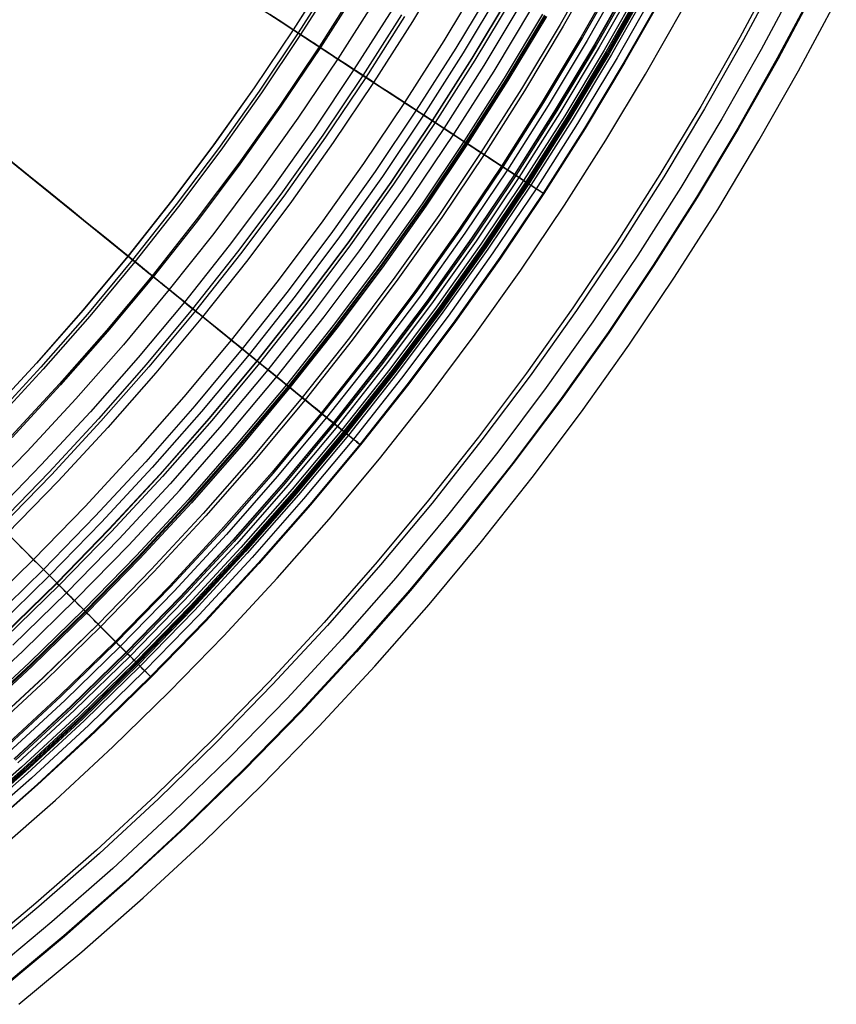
# Model space of a CAD drawing. Header units: millimetres. Extents: x -14 to 488, y -50 to 50.
# Tile 141 of 256: x 321 to 330, y -28 to -17. Entities that reach past the tile are written whole.
import ezdxf

# ---------------------------------------------------------------- set-up
doc = ezdxf.new("R2010")
doc.units = ezdxf.units.MM
doc.header["$MEASUREMENT"] = 0
doc.layers.add('Default', color=7, linetype='Continuous')

msp = doc.modelspace()

# ---------------------------------------------------------------- linework, layer by layer
at = {"layer": 'Default'}
for points in [[(327.275, -16.204), (326.853, -16.948), (326.412, -17.683), (325.95, -18.409), (325.469, -19.126), (324.968, -19.831), (324.448, -20.524), (323.91, -21.205), (323.353, -21.872), (322.779, -22.526), (322.188, -23.165), (321.58, -23.789), (320.956, -24.397), (320.317, -24.988)], [(327.275, -16.204), (326.853, -16.948), (326.412, -17.683), (325.95, -18.41), (325.469, -19.126), (324.968, -19.831), (324.448, -20.524), (323.91, -21.205), (323.354, -21.873), (322.779, -22.526), (322.188, -23.165), (321.58, -23.789), (320.957, -24.397), (320.318, -24.988)], [(327.311, -16.224), (326.889, -16.969), (326.447, -17.705), (325.985, -18.432), (325.503, -19.149), (325.001, -19.855), (324.481, -20.549), (323.942, -21.231), (323.385, -21.899), (322.81, -22.554), (322.218, -23.194), (321.61, -23.818), (320.985, -24.427), (320.345, -25.019)], [(325.589, -16.21), (325.167, -16.914), (324.725, -17.609), (324.265, -18.294), (323.786, -18.968), (323.289, -19.631), (322.774, -20.282), (322.241, -20.921), (321.692, -21.546), (321.127, -22.157), (320.545, -22.754)], [(329.325, -16.305), (328.902, -17.098), (328.458, -17.883), (327.992, -18.66), (327.505, -19.426), (326.997, -20.182), (326.468, -20.926), (325.92, -21.657), (325.352, -22.376), (324.765, -23.08), (324.159, -23.77), (323.535, -24.444), (322.894, -25.102), (322.236, -25.744), (321.561, -26.368), (320.871, -26.973), (320.167, -27.561)], [(329.371, -16.329), (328.947, -17.123), (328.502, -17.909), (328.036, -18.687), (327.548, -19.454), (327.039, -20.211), (326.51, -20.956), (325.961, -21.688), (325.392, -22.408), (324.804, -23.113), (324.197, -23.804), (323.572, -24.479), (322.93, -25.139), (322.271, -25.781), (321.596, -26.406), (320.905, -27.012), (320.199, -27.6)], [(324.233, -16.337), (323.806, -17.008), (323.361, -17.669), (322.899, -18.321), (322.419, -18.961), (321.921, -19.59), (321.407, -20.207), (320.877, -20.811), (320.331, -21.401)], [(324.234, -16.338), (323.808, -17.009), (323.363, -17.67), (322.9, -18.322), (322.42, -18.962), (321.923, -19.591), (321.409, -20.208), (320.878, -20.812), (320.332, -21.403)], [(324.291, -16.373), (323.863, -17.045), (323.418, -17.708), (322.954, -18.361), (322.473, -19.003), (321.975, -19.634), (321.459, -20.252), (320.928, -20.857), (320.38, -21.449)], [(324.32, -16.391), (323.892, -17.064), (323.446, -17.728), (322.982, -18.382), (322.5, -19.024), (322.001, -19.655), (321.486, -20.274), (320.953, -20.88), (320.405, -21.472)], [(327.52, -16.338), (327.095, -17.089), (326.65, -17.83), (326.184, -18.563), (325.699, -19.285), (325.194, -19.996), (324.67, -20.695), (324.127, -21.381), (323.566, -22.054), (322.987, -22.714), (322.391, -23.358), (321.778, -23.987), (321.149, -24.6), (320.505, -25.196)], [(327.534, -16.346), (327.109, -17.097), (326.663, -17.839), (326.198, -18.571), (325.712, -19.294), (325.207, -20.005), (324.683, -20.704), (324.139, -21.391), (323.578, -22.065), (322.999, -22.724), (322.402, -23.369), (321.789, -23.998), (321.16, -24.611), (320.516, -25.208)], [(327.589, -16.377), (327.163, -17.129), (326.717, -17.872), (326.251, -18.606), (325.764, -19.33), (325.258, -20.042), (324.733, -20.743), (324.189, -21.431), (323.626, -22.106), (323.046, -22.766), (322.448, -23.412), (321.834, -24.043), (321.204, -24.657), (320.558, -25.255)], [(327.784, -16.484), (327.355, -17.241), (326.906, -17.989), (326.437, -18.728), (325.947, -19.456), (325.438, -20.173), (324.909, -20.879), (324.361, -21.571), (323.795, -22.25), (323.211, -22.915), (322.61, -23.565), (321.991, -24.2), (321.357, -24.818), (320.707, -25.42), (320.042, -26.004)], [(327.809, -16.498), (327.38, -17.255), (326.931, -18.004), (326.461, -18.743), (325.971, -19.472), (325.461, -20.19), (324.932, -20.896), (324.384, -21.589), (323.817, -22.269), (323.232, -22.935), (322.631, -23.585), (322.012, -24.22), (321.377, -24.839), (320.726, -25.441), (320.061, -26.026)], [(327.821, -16.504), (327.392, -17.262), (326.942, -18.011), (326.472, -18.751), (325.982, -19.48), (325.472, -20.198), (324.943, -20.905), (324.394, -21.598), (323.827, -22.278), (323.243, -22.944), (322.64, -23.595), (322.021, -24.23), (321.386, -24.849), (320.735, -25.451), (320.069, -26.036)], [(327.833, -16.51), (327.404, -17.269), (326.954, -18.018), (326.483, -18.758), (325.993, -19.488), (325.483, -20.206), (324.953, -20.913), (324.404, -21.606), (323.837, -22.287), (323.252, -22.953), (322.65, -23.604), (322.031, -24.239), (321.395, -24.859), (320.744, -25.461), (320.078, -26.046)], [(325.953, -16.423), (325.525, -17.135), (325.078, -17.839), (324.611, -18.533), (324.126, -19.216), (323.622, -19.888), (323.101, -20.548), (322.561, -21.195), (322.005, -21.828), (321.432, -22.447), (320.843, -23.052), (320.239, -23.641)], [(329.573, -16.433), (329.147, -17.233), (328.699, -18.024), (328.229, -18.806), (327.738, -19.579), (327.226, -20.34), (326.694, -21.09), (326.141, -21.827), (325.569, -22.551), (324.977, -23.261), (324.366, -23.957), (323.737, -24.636), (323.091, -25.3), (322.428, -25.946), (321.748, -26.575), (321.053, -27.185), (320.343, -27.777)], [(326.092, -16.504), (325.662, -17.22), (325.212, -17.927), (324.743, -18.624), (324.256, -19.311), (323.75, -19.986), (323.225, -20.649), (322.684, -21.299), (322.124, -21.936), (321.549, -22.558), (320.957, -23.165), (320.35, -23.757)], [(327.673, -16.423), (327.246, -17.177), (326.798, -17.922), (326.331, -18.658), (325.843, -19.384), (325.335, -20.099), (324.808, -20.801), (324.263, -21.491), (323.699, -22.168), (323.117, -22.831), (322.518, -23.478), (321.902, -24.11), (321.27, -24.726), (320.622, -25.326)], [(327.676, -16.425), (327.249, -17.179), (326.802, -17.924), (326.334, -18.66), (325.846, -19.386), (325.338, -20.101), (324.812, -20.804), (324.266, -21.494), (323.702, -22.171), (323.12, -22.833), (322.521, -23.481), (321.904, -24.113), (321.272, -24.729), (320.625, -25.328)], [(327.692, -16.433), (327.265, -17.188), (326.817, -17.934), (326.349, -18.67), (325.861, -19.396), (325.353, -20.111), (324.826, -20.815), (324.28, -21.505), (323.715, -22.182), (323.133, -22.845), (322.534, -23.493), (321.917, -24.126), (321.285, -24.742), (320.637, -25.342)], [(327.728, -16.453), (327.3, -17.208), (326.851, -17.955), (326.383, -18.692), (325.894, -19.419), (325.385, -20.135), (324.858, -20.839), (324.311, -21.531), (323.746, -22.208), (323.163, -22.872), (322.563, -23.521), (321.946, -24.154), (321.312, -24.771), (320.664, -25.372)], [(327.845, -16.517), (327.416, -17.276), (326.965, -18.025), (326.495, -18.766), (326.004, -19.496), (325.494, -20.214), (324.964, -20.921), (324.415, -21.615), (323.848, -22.296), (323.263, -22.962), (322.66, -23.613), (322.041, -24.249), (321.405, -24.869), (320.753, -25.471), (320.087, -26.057)], [(327.869, -16.53), (327.439, -17.29), (326.989, -18.04), (326.518, -18.781), (326.027, -19.511), (325.516, -20.231), (324.986, -20.938), (324.437, -21.632), (323.869, -22.313), (323.283, -22.98), (322.68, -23.632), (322.06, -24.269), (321.424, -24.889), (320.772, -25.492), (320.105, -26.077)], [(327.934, -16.566), (327.503, -17.327), (327.051, -18.079), (326.58, -18.821), (326.087, -19.553), (325.575, -20.274), (325.044, -20.983), (324.494, -21.679), (323.925, -22.361), (323.338, -23.03), (322.733, -23.683), (322.112, -24.321), (321.474, -24.942), (320.821, -25.546), (320.153, -26.133)], [(328.017, -16.612), (327.585, -17.374), (327.132, -18.129), (326.659, -18.873), (326.166, -19.607), (325.652, -20.33), (325.119, -21.041), (324.567, -21.739), (323.997, -22.423), (323.408, -23.093), (322.802, -23.748), (322.179, -24.388), (321.54, -25.011), (320.885, -25.617), (320.215, -26.206)], [(328.025, -16.616), (327.593, -17.379), (327.14, -18.133), (326.667, -18.878), (326.173, -19.612), (325.66, -20.335), (325.127, -21.046), (324.575, -21.744), (324.004, -22.429), (323.415, -23.099), (322.809, -23.755), (322.186, -24.394), (321.546, -25.018), (320.891, -25.624), (320.221, -26.213)], [(326.178, -16.554), (325.746, -17.272), (325.295, -17.981), (324.825, -18.681), (324.336, -19.37), (323.828, -20.047), (323.303, -20.712), (322.759, -21.364), (322.198, -22.002), (321.621, -22.626), (321.027, -23.236), (320.418, -23.829)], [(329.76, -16.53), (329.331, -17.334), (328.881, -18.13), (328.408, -18.917), (327.914, -19.694), (327.4, -20.46), (326.864, -21.214), (326.308, -21.956), (325.732, -22.684), (325.137, -23.398), (324.523, -24.098), (323.89, -24.781), (323.24, -25.448), (322.573, -26.099), (321.889, -26.731), (321.19, -27.345), (320.476, -27.941)], [(329.769, -16.534), (329.34, -17.339), (328.889, -18.135), (328.416, -18.922), (327.922, -19.699), (327.407, -20.465), (326.871, -21.219), (326.315, -21.961), (325.739, -22.69), (325.144, -23.404), (324.529, -24.104), (323.897, -24.788), (323.246, -25.455), (322.579, -26.105), (321.895, -26.738), (321.196, -27.352), (320.481, -27.948)], [(326.277, -16.612), (325.844, -17.333), (325.392, -18.045), (324.92, -18.746), (324.429, -19.438), (323.92, -20.117), (323.392, -20.784), (322.847, -21.439), (322.284, -22.08), (321.704, -22.706), (321.109, -23.317), (320.497, -23.913)], [(320.501, -23.917), (321.113, -23.321), (321.709, -22.71), (322.288, -22.083), (322.851, -21.443), (323.397, -20.788), (323.924, -20.121), (324.434, -19.441), (324.925, -18.75), (325.397, -18.048), (325.849, -17.336), (326.282, -16.615)], [(324.534, -16.523), (324.103, -17.202), (323.653, -17.871), (323.185, -18.53), (322.7, -19.178), (322.197, -19.814), (321.677, -20.438), (321.14, -21.048), (320.588, -21.646)], [(324.549, -16.533), (324.118, -17.212), (323.668, -17.881), (323.2, -18.54), (322.714, -19.188), (322.21, -19.825), (321.69, -20.449), (321.153, -21.06), (320.6, -21.658)], [(324.75, -16.656), (324.315, -17.341), (323.862, -18.015), (323.39, -18.679), (322.9, -19.332), (322.393, -19.973), (321.869, -20.602), (321.328, -21.218), (320.771, -21.82), (320.199, -22.407)], [(326.312, -16.632), (325.879, -17.354), (325.426, -18.067), (324.953, -18.769), (324.462, -19.461), (323.952, -20.142), (323.423, -20.81), (322.877, -21.465), (322.314, -22.106), (321.734, -22.734), (321.137, -23.346), (320.525, -23.942)], [(326.416, -16.693), (325.981, -17.417), (325.526, -18.133), (325.052, -18.838), (324.559, -19.532), (324.047, -20.215), (323.517, -20.886), (322.969, -21.543), (322.403, -22.187), (321.821, -22.817), (321.222, -23.431), (320.608, -24.03)], [(320.677, -28.126), (321.395, -27.527), (322.097, -26.91), (322.783, -26.276), (323.453, -25.623), (324.105, -24.954), (324.74, -24.268), (325.357, -23.566), (325.955, -22.848), (326.535, -22.115), (327.096, -21.367), (327.638, -20.605), (328.159, -19.829), (328.651, -19.057), (329.122, -18.272), (329.573, -17.476), (330.005, -16.669)], [(320.088, -24.683), (320.717, -24.1), (321.331, -23.502), (321.93, -22.888), (322.512, -22.259), (323.078, -21.615), (323.627, -20.956), (324.159, -20.284), (324.673, -19.598), (325.17, -18.899), (325.648, -18.187), (326.099, -17.479), (326.531, -16.76)], [(320.088, -24.683), (320.717, -24.1), (321.331, -23.502), (321.93, -22.888), (322.512, -22.259), (323.078, -21.615), (323.627, -20.956), (324.159, -20.284), (324.673, -19.598), (325.17, -18.899), (325.648, -18.187), (326.099, -17.479), (326.531, -16.76)], [(326.653, -16.831), (326.214, -17.561), (325.756, -18.282), (325.278, -18.994), (324.78, -19.694), (324.264, -20.382), (323.73, -21.058), (323.177, -21.721), (322.607, -22.371), (322.02, -23.005), (321.416, -23.625), (320.797, -24.228), (320.162, -24.815)], [(326.673, -16.843), (326.234, -17.574), (325.775, -18.295), (325.297, -19.007), (324.799, -19.708), (324.283, -20.397), (323.748, -21.073), (323.195, -21.737), (322.624, -22.386), (322.037, -23.021), (321.433, -23.641), (320.813, -24.245), (320.178, -24.833)], [(326.682, -16.848), (326.243, -17.579), (325.784, -18.301), (325.306, -19.013), (324.808, -19.714), (324.291, -20.403), (323.756, -21.08), (323.203, -21.744), (322.632, -22.394), (322.045, -23.029), (321.44, -23.649), (320.82, -24.253), (320.185, -24.841)], [(324.939, -16.773), (324.501, -17.462), (324.045, -18.141), (323.57, -18.81), (323.077, -19.468), (322.566, -20.114), (322.038, -20.747), (321.494, -21.367), (320.933, -21.973), (320.356, -22.565)], [(320.419, -26.388), (321.093, -25.797), (321.75, -25.188), (322.392, -24.563), (323.017, -23.921), (323.626, -23.263), (324.217, -22.59), (324.791, -21.902), (325.347, -21.199), (325.885, -20.482), (326.404, -19.752), (326.904, -19.008), (327.375, -18.268), (327.827, -17.516), (328.259, -16.753)], [(320.419, -26.388), (321.093, -25.797), (321.75, -25.188), (322.392, -24.563), (323.017, -23.921), (323.626, -23.263), (324.217, -22.59), (324.791, -21.902), (325.347, -21.199), (325.885, -20.482), (326.404, -19.752), (326.904, -19.008), (327.375, -18.268), (327.827, -17.516), (328.259, -16.753)], [(325.042, -16.837), (324.603, -17.529), (324.145, -18.211), (323.668, -18.882), (323.173, -19.542), (322.66, -20.19), (322.13, -20.826), (321.584, -21.448), (321.021, -22.057), (320.442, -22.651)], [(326.697, -16.856), (326.257, -17.588), (325.798, -18.31), (325.319, -19.022), (324.821, -19.724), (324.304, -20.413), (323.769, -21.09), (323.216, -21.754), (322.645, -22.405), (322.056, -23.04), (321.452, -23.661), (320.832, -24.265), (320.196, -24.853)], [(325.076, -16.858), (324.636, -17.551), (324.177, -18.233), (323.7, -18.905), (323.204, -19.566), (322.691, -20.215), (322.161, -20.852), (321.613, -21.475), (321.05, -22.084), (320.47, -22.679)]]:
    msp.add_lwpolyline(points, dxfattribs=at)
at = {"layer": 'Default', "extrusion": (0.547211, 0.836995, 0)}
for points in [[(-282.518, 24.755), (-282.519, 24.722), (-282.52, 24.688), (-282.522, 24.655), (-282.525, 24.621), (-282.528, 24.586), (-282.532, 24.552), (-282.538, 24.517), (-282.544, 24.482), (-282.55, 24.448), (-282.558, 24.413), (-282.567, 24.378), (-282.576, 24.343), (-282.587, 24.308), (-282.598, 24.273), (-282.611, 24.238), (-282.624, 24.203), (-282.638, 24.169), (-282.653, 24.134), (-282.669, 24.1), (-282.686, 24.066), (-282.704, 24.033), (-282.723, 24), (-282.742, 23.967), (-282.763, 23.935), (-282.784, 23.903), (-282.807, 23.871), (-282.83, 23.84), (-282.854, 23.81), (-282.879, 23.78), (-282.904, 23.751), (-282.931, 23.722), (-282.958, 23.695), (-282.986, 23.668), (-283.014, 23.641), (-283.043, 23.616), (-283.073, 23.591), (-283.103, 23.567), (-283.134, 23.544), (-283.166, 23.521), (-283.198, 23.5), (-283.23, 23.479), (-283.263, 23.46), (-283.296, 23.441), (-283.33, 23.423), (-283.363, 23.406), (-283.397, 23.39), (-283.432, 23.375), (-283.466, 23.361), (-283.501, 23.347), (-283.536, 23.335), (-283.571, 23.324), (-283.606, 23.313), (-283.641, 23.304), (-283.676, 23.295), (-283.711, 23.287), (-283.746, 23.28), (-283.78, 23.274), (-283.815, 23.269), (-283.849, 23.265), (-283.884, 23.261), (-283.918, 23.259), (-283.952, 23.257), (-283.985, 23.256), (-284.018, 23.255), (-284.052, 23.256), (-284.085, 23.257), (-284.119, 23.259), (-284.153, 23.261), (-284.188, 23.265), (-284.222, 23.269), (-284.257, 23.274), (-284.291, 23.28), (-284.326, 23.287), (-284.361, 23.295), (-284.396, 23.304), (-284.431, 23.313), (-284.466, 23.324), (-284.501, 23.335), (-284.536, 23.347), (-284.571, 23.361), (-284.605, 23.375), (-284.639, 23.39), (-284.674, 23.406), (-284.707, 23.423), (-284.741, 23.441), (-284.774, 23.46), (-284.807, 23.479), (-284.839, 23.5), (-284.871, 23.521), (-284.903, 23.544), (-284.934, 23.567), (-284.964, 23.591), (-284.994, 23.616), (-285.023, 23.641), (-285.051, 23.668), (-285.079, 23.695), (-285.106, 23.722), (-285.133, 23.751), (-285.158, 23.78), (-285.183, 23.81), (-285.207, 23.84), (-285.23, 23.871), (-285.253, 23.903), (-285.274, 23.935), (-285.295, 23.967), (-285.314, 24), (-285.333, 24.033), (-285.351, 24.066), (-285.368, 24.1), (-285.384, 24.134), (-285.399, 24.169), (-285.413, 24.203), (-285.426, 24.238), (-285.439, 24.273), (-285.45, 24.308), (-285.461, 24.343), (-285.47, 24.378), (-285.479, 24.413), (-285.487, 24.448), (-285.493, 24.482), (-285.499, 24.517), (-285.505, 24.552), (-285.509, 24.586), (-285.512, 24.621), (-285.515, 24.655), (-285.517, 24.688), (-285.518, 24.722), (-285.518, 24.755)], [(-285.518, 24.755), (-285.518, 24.789), (-285.517, 24.822), (-285.515, 24.856), (-285.512, 24.89), (-285.509, 24.924), (-285.505, 24.959), (-285.499, 24.994), (-285.493, 25.028), (-285.487, 25.063), (-285.479, 25.098), (-285.47, 25.133), (-285.461, 25.168), (-285.45, 25.203), (-285.439, 25.238), (-285.426, 25.273), (-285.413, 25.307), (-285.399, 25.342), (-285.384, 25.376), (-285.368, 25.41), (-285.351, 25.444), (-285.333, 25.478), (-285.314, 25.511), (-285.295, 25.544), (-285.274, 25.576), (-285.253, 25.608), (-285.23, 25.64), (-285.207, 25.67), (-285.183, 25.701), (-285.158, 25.731), (-285.133, 25.76), (-285.106, 25.788), (-285.079, 25.816), (-285.051, 25.843), (-285.023, 25.869), (-284.994, 25.895), (-284.964, 25.92), (-284.934, 25.944), (-284.903, 25.967), (-284.871, 25.989), (-284.839, 26.011), (-284.807, 26.031), (-284.774, 26.051), (-284.741, 26.07), (-284.707, 26.088), (-284.674, 26.105), (-284.639, 26.121), (-284.605, 26.136), (-284.571, 26.15), (-284.536, 26.163), (-284.501, 26.176), (-284.466, 26.187), (-284.431, 26.197), (-284.396, 26.207), (-284.361, 26.216), (-284.326, 26.223), (-284.291, 26.23), (-284.257, 26.236), (-284.222, 26.241), (-284.188, 26.246), (-284.153, 26.249), (-284.119, 26.252), (-284.085, 26.254), (-284.052, 26.255), (-284.018, 26.255), (-283.985, 26.255), (-283.952, 26.254), (-283.918, 26.252), (-283.884, 26.249), (-283.849, 26.246), (-283.815, 26.241), (-283.78, 26.236), (-283.746, 26.23), (-283.711, 26.223), (-283.676, 26.216), (-283.641, 26.207), (-283.606, 26.197), (-283.571, 26.187), (-283.536, 26.176), (-283.501, 26.163), (-283.466, 26.15), (-283.432, 26.136), (-283.397, 26.121), (-283.363, 26.105), (-283.33, 26.088), (-283.296, 26.07), (-283.263, 26.051), (-283.23, 26.031), (-283.198, 26.011), (-283.166, 25.989), (-283.134, 25.967), (-283.103, 25.944), (-283.073, 25.92), (-283.043, 25.895), (-283.014, 25.869), (-282.986, 25.843), (-282.958, 25.816), (-282.931, 25.788), (-282.904, 25.76), (-282.879, 25.731), (-282.854, 25.701), (-282.83, 25.67), (-282.807, 25.64), (-282.784, 25.608), (-282.763, 25.576), (-282.742, 25.544), (-282.723, 25.511), (-282.704, 25.478), (-282.686, 25.444), (-282.669, 25.41), (-282.653, 25.376), (-282.638, 25.342), (-282.624, 25.307), (-282.611, 25.273), (-282.598, 25.238), (-282.587, 25.203), (-282.576, 25.168), (-282.567, 25.133), (-282.558, 25.098), (-282.55, 25.063), (-282.544, 25.028), (-282.538, 24.994), (-282.532, 24.959), (-282.528, 24.924), (-282.525, 24.89), (-282.522, 24.856), (-282.52, 24.822), (-282.519, 24.789), (-282.518, 24.755)]]:
    msp.add_lwpolyline(points, dxfattribs=at)
at = {"layer": 'Default', "extrusion": (0.70711, 0.707104, 0)}
for points in [[(-243.833, 24.755), (-243.833, 24.722), (-243.834, 24.688), (-243.836, 24.655), (-243.839, 24.621), (-243.843, 24.586), (-243.847, 24.552), (-243.852, 24.517), (-243.858, 24.482), (-243.865, 24.448), (-243.873, 24.413), (-243.881, 24.378), (-243.891, 24.343), (-243.901, 24.308), (-243.913, 24.273), (-243.925, 24.238), (-243.938, 24.203), (-243.952, 24.169), (-243.968, 24.134), (-243.984, 24.1), (-244.001, 24.066), (-244.018, 24.033), (-244.037, 24), (-244.057, 23.967), (-244.078, 23.935), (-244.099, 23.903), (-244.121, 23.871), (-244.144, 23.84), (-244.168, 23.81), (-244.193, 23.78), (-244.219, 23.751), (-244.245, 23.722), (-244.272, 23.695), (-244.3, 23.668), (-244.329, 23.641), (-244.358, 23.616), (-244.388, 23.591), (-244.418, 23.567), (-244.449, 23.544), (-244.48, 23.521), (-244.512, 23.5), (-244.545, 23.479), (-244.577, 23.46), (-244.611, 23.441), (-244.644, 23.423), (-244.678, 23.406), (-244.712, 23.39), (-244.746, 23.375), (-244.781, 23.361), (-244.816, 23.347), (-244.85, 23.335), (-244.885, 23.324), (-244.92, 23.313), (-244.955, 23.304), (-244.99, 23.295), (-245.025, 23.287), (-245.06, 23.28), (-245.095, 23.274), (-245.129, 23.269), (-245.164, 23.265), (-245.198, 23.261), (-245.232, 23.259), (-245.266, 23.257), (-245.3, 23.256), (-245.333, 23.255), (-245.366, 23.256), (-245.4, 23.257), (-245.434, 23.259), (-245.468, 23.261), (-245.502, 23.265), (-245.537, 23.269), (-245.571, 23.274), (-245.606, 23.28), (-245.641, 23.287), (-245.676, 23.295), (-245.711, 23.304), (-245.746, 23.313), (-245.781, 23.324), (-245.816, 23.335), (-245.85, 23.347), (-245.885, 23.361), (-245.92, 23.375), (-245.954, 23.39), (-245.988, 23.406), (-246.022, 23.423), (-246.055, 23.441), (-246.089, 23.46), (-246.121, 23.479), (-246.154, 23.5), (-246.186, 23.521), (-246.217, 23.544), (-246.248, 23.567), (-246.278, 23.591), (-246.308, 23.616), (-246.337, 23.641), (-246.366, 23.668), (-246.394, 23.695), (-246.421, 23.722), (-246.447, 23.751), (-246.473, 23.78), (-246.498, 23.81), (-246.522, 23.84), (-246.545, 23.871), (-246.567, 23.903), (-246.588, 23.935), (-246.609, 23.967), (-246.629, 24), (-246.648, 24.033), (-246.665, 24.066), (-246.682, 24.1), (-246.698, 24.134), (-246.714, 24.169), (-246.728, 24.203), (-246.741, 24.238), (-246.753, 24.273), (-246.765, 24.308), (-246.775, 24.343), (-246.785, 24.378), (-246.793, 24.413), (-246.801, 24.448), (-246.808, 24.482), (-246.814, 24.517), (-246.819, 24.552), (-246.823, 24.586), (-246.827, 24.621), (-246.83, 24.655), (-246.832, 24.688), (-246.833, 24.722), (-246.833, 24.755)], [(-246.833, 24.755), (-246.833, 24.789), (-246.832, 24.822), (-246.83, 24.856), (-246.827, 24.89), (-246.823, 24.924), (-246.819, 24.959), (-246.814, 24.994), (-246.808, 25.028), (-246.801, 25.063), (-246.793, 25.098), (-246.785, 25.133), (-246.775, 25.168), (-246.765, 25.203), (-246.753, 25.238), (-246.741, 25.273), (-246.728, 25.307), (-246.714, 25.342), (-246.698, 25.376), (-246.682, 25.41), (-246.665, 25.444), (-246.648, 25.478), (-246.629, 25.511), (-246.609, 25.544), (-246.588, 25.576), (-246.567, 25.608), (-246.545, 25.64), (-246.522, 25.67), (-246.498, 25.701), (-246.473, 25.731), (-246.447, 25.76), (-246.421, 25.788), (-246.394, 25.816), (-246.366, 25.843), (-246.337, 25.869), (-246.308, 25.895), (-246.278, 25.92), (-246.248, 25.944), (-246.217, 25.967), (-246.186, 25.989), (-246.154, 26.011), (-246.121, 26.031), (-246.089, 26.051), (-246.055, 26.07), (-246.022, 26.088), (-245.988, 26.105), (-245.954, 26.121), (-245.92, 26.136), (-245.885, 26.15), (-245.85, 26.163), (-245.816, 26.176), (-245.781, 26.187), (-245.746, 26.197), (-245.711, 26.207), (-245.676, 26.216), (-245.641, 26.223), (-245.606, 26.23), (-245.571, 26.236), (-245.537, 26.241), (-245.502, 26.246), (-245.468, 26.249), (-245.434, 26.252), (-245.4, 26.254), (-245.366, 26.255), (-245.333, 26.255), (-245.3, 26.255), (-245.266, 26.254), (-245.232, 26.252), (-245.198, 26.249), (-245.164, 26.246), (-245.129, 26.241), (-245.095, 26.236), (-245.06, 26.23), (-245.025, 26.223), (-244.99, 26.216), (-244.955, 26.207), (-244.92, 26.197), (-244.885, 26.187), (-244.85, 26.176), (-244.816, 26.163), (-244.781, 26.15), (-244.746, 26.136), (-244.712, 26.121), (-244.678, 26.105), (-244.644, 26.088), (-244.611, 26.07), (-244.577, 26.051), (-244.545, 26.031), (-244.512, 26.011), (-244.48, 25.989), (-244.449, 25.967), (-244.418, 25.944), (-244.388, 25.92), (-244.358, 25.895), (-244.329, 25.869), (-244.3, 25.843), (-244.272, 25.816), (-244.245, 25.788), (-244.219, 25.76), (-244.193, 25.731), (-244.168, 25.701), (-244.144, 25.67), (-244.121, 25.64), (-244.099, 25.608), (-244.078, 25.576), (-244.057, 25.544), (-244.037, 25.511), (-244.018, 25.478), (-244.001, 25.444), (-243.984, 25.41), (-243.968, 25.376), (-243.952, 25.342), (-243.938, 25.307), (-243.925, 25.273), (-243.913, 25.238), (-243.901, 25.203), (-243.891, 25.168), (-243.881, 25.133), (-243.873, 25.098), (-243.865, 25.063), (-243.858, 25.028), (-243.852, 24.994), (-243.847, 24.959), (-243.843, 24.924), (-243.839, 24.89), (-243.836, 24.856), (-243.834, 24.822), (-243.833, 24.789), (-243.833, 24.755)]]:
    msp.add_lwpolyline(points, dxfattribs=at)
at = {"layer": 'Default'}
for points in [[(322.355, -16.059, 84.245), (323.67, -16.919, 73.662), (324.636, -17.551, 64.694), (325.321, -17.998, 57.071), (325.775, -18.295, 50.699), (326.251, -18.606, 40.888), (326.483, -18.758, 33.319), (326.504, -18.771, 31.517), (326.495, -18.766, 30.987), (326.486, -18.76, 30.737), (326.474, -18.752, 30.496), (326.459, -18.742, 30.267), (326.44, -18.73, 30.049), (326.418, -18.716, 29.842), (326.393, -18.699, 29.647), (326.378, -18.69, 29.554), (326.363, -18.68, 29.464), (326.347, -18.669, 29.377), (326.331, -18.658, 29.293), (326.313, -18.647, 29.212), (326.294, -18.634, 29.133), (326.274, -18.621, 29.056), (326.253, -18.608, 28.981), (326.231, -18.593, 28.907), (326.209, -18.579, 28.836), (326.186, -18.563, 28.766), (326.162, -18.548, 28.698), (326.137, -18.532, 28.633), (326.112, -18.515, 28.569), (326.086, -18.498, 28.508), (326.059, -18.481, 28.448), (326.033, -18.463, 28.391), (326.005, -18.446, 28.335), (325.978, -18.428, 28.282), (325.95, -18.409, 28.231), (325.922, -18.391, 28.182), (325.894, -18.373, 28.135), (325.865, -18.354, 28.09), (325.837, -18.336, 28.047), (325.809, -18.317, 28.007), (325.781, -18.299, 27.968), (325.753, -18.281, 27.932), (325.725, -18.263, 27.898), (325.698, -18.245, 27.866), (325.672, -18.228, 27.837), (325.646, -18.21, 27.809), (325.62, -18.194, 27.783), (325.595, -18.178, 27.76), (325.572, -18.162, 27.739), (325.549, -18.147, 27.72), (325.537, -18.14, 27.711), (325.508, -18.12, 27.69), (325.492, -18.11, 27.679), (325.485, -18.105, 27.674), (325.478, -18.101, 27.669), (325.471, -18.096, 27.665), (325.464, -18.092, 27.662), (325.458, -18.088, 27.658), (325.451, -18.083, 27.654), (325.443, -18.078, 27.651), (325.435, -18.073, 27.647), (325.418, -18.062, 27.64), (325.397, -18.048, 27.632)], [(325.397, -18.048, 27.632), (325.341, -18.011, 27.611), (325.285, -17.975, 27.588), (325.231, -17.939, 27.564), (325.177, -17.904, 27.538), (325.124, -17.869, 27.509), (325.071, -17.835, 27.479), (325.02, -17.801, 27.448), (324.969, -17.768, 27.415), (324.92, -17.736, 27.38), (324.871, -17.704, 27.344), (324.824, -17.673, 27.307), (324.777, -17.643, 27.268), (324.732, -17.613, 27.228), (324.688, -17.584, 27.187), (324.645, -17.556, 27.145), (324.603, -17.529, 27.102), (324.562, -17.502, 27.057), (324.523, -17.477, 27.012), (324.485, -17.452, 26.966), (324.449, -17.428, 26.919), (324.414, -17.405, 26.872), (324.379, -17.383, 26.824), (324.347, -17.361, 26.775), (324.315, -17.341, 26.726), (324.284, -17.321, 26.676), (324.255, -17.301, 26.626), (324.227, -17.283, 26.575), (324.2, -17.265, 26.524), (324.174, -17.249, 26.473), (324.149, -17.232, 26.422), (324.126, -17.217, 26.371), (324.103, -17.202, 26.319), (324.081, -17.188, 26.267), (324.061, -17.174, 26.215), (324.041, -17.161, 26.163), (324.022, -17.149, 26.111), (324.004, -17.137, 26.059), (323.987, -17.126, 26.006), (323.971, -17.116, 25.954), (323.956, -17.106, 25.902), (323.928, -17.088, 25.797), (323.904, -17.072, 25.692), (323.882, -17.058, 25.587), (323.863, -17.045, 25.482), (323.848, -17.035, 25.377), (323.834, -17.026, 25.273), (323.824, -17.019, 25.168), (323.815, -17.014, 25.064), (323.81, -17.01, 24.96), (323.806, -17.008, 24.856), (323.805, -17.007, 24.753), (323.806, -17.008, 24.649), (323.809, -17.01, 24.546), (323.815, -17.014, 24.443), (323.822, -17.019, 24.34), (323.832, -17.025, 24.237), (323.844, -17.033, 24.135), (323.858, -17.042, 24.033), (323.874, -17.052, 23.931), (323.892, -17.064, 23.83), (323.913, -17.078, 23.728), (323.935, -17.092, 23.627), (323.96, -17.108, 23.527), (323.987, -17.126, 23.427), (324.016, -17.145, 23.327), (324.048, -17.166, 23.228), (324.081, -17.188, 23.13), (324.118, -17.212, 23.031), (324.156, -17.237, 22.934), (324.197, -17.264, 22.837), (324.241, -17.292, 22.741), (324.288, -17.323, 22.646), (324.337, -17.355, 22.552), (324.389, -17.389, 22.459), (324.443, -17.424, 22.367), (324.501, -17.462, 22.277), (324.562, -17.502, 22.188), (324.626, -17.544, 22.1), (324.659, -17.565, 22.057), (324.693, -17.588, 22.015), (324.728, -17.61, 21.973), (324.763, -17.634, 21.931), (324.8, -17.657, 21.89), (324.837, -17.682, 21.85), (324.875, -17.707, 21.81), (324.914, -17.732, 21.771), (324.953, -17.758, 21.733), (324.994, -17.784, 21.695), (325.035, -17.811, 21.658), (325.093, -17.849, 21.609), (325.109, -17.859, 21.595), (325.125, -17.87, 21.58), (325.141, -17.881, 21.564), (325.158, -17.892, 21.547), (325.175, -17.903, 21.529), (325.212, -17.927, 21.488), (325.252, -17.953, 21.441), (325.295, -17.981, 21.387), (325.342, -18.012, 21.325), (325.392, -18.045, 21.256), (325.443, -18.078, 21.182), (325.494, -18.111, 21.106), (325.543, -18.143, 21.029), (325.591, -18.175, 20.948), (325.64, -18.207, 20.862), (325.688, -18.238, 20.77), (325.736, -18.269, 20.67), (325.784, -18.301, 20.562), (325.834, -18.334, 20.444), (325.884, -18.366, 20.315), (325.934, -18.399, 20.173), (325.985, -18.432, 20.019), (326.035, -18.465, 19.85), (326.086, -18.498, 19.666), (326.135, -18.531, 19.466), (326.184, -18.563, 19.249), (326.232, -18.594, 19.015), (326.279, -18.625, 18.762), (326.324, -18.654, 18.49), (326.368, -18.682, 18.198), (326.409, -18.709, 17.886), (326.448, -18.735, 17.552), (326.518, -18.781, 16.82), (326.576, -18.819, 15.995), (326.62, -18.847, 15.073), (326.648, -18.866, 14.048), (326.667, -18.878, 6.857), (326.665, -18.877, 6.677), (326.661, -18.874, 6.5), (326.654, -18.87, 6.328), (326.644, -18.864, 6.16), (326.632, -18.855, 5.995), (326.617, -18.846, 5.834), (326.6, -18.834, 5.678), (326.58, -18.821, 5.525), (326.557, -18.806, 5.376), (326.532, -18.79, 5.231), (326.505, -18.772, 5.09), (326.475, -18.753, 4.953), (326.443, -18.732, 4.819), (326.409, -18.709, 4.689), (326.372, -18.686, 4.563), (326.334, -18.66, 4.44), (326.293, -18.634, 4.321), (326.25, -18.606, 4.205), (326.206, -18.577, 4.093), (326.159, -18.546, 3.983), (326.11, -18.514, 3.877), (326.059, -18.481, 3.774), (326.006, -18.446, 3.673), (325.95, -18.41, 3.575), (325.893, -18.372, 3.48), (325.833, -18.333, 3.388), (325.771, -18.293, 3.297), (325.707, -18.251, 3.21), (325.641, -18.207, 3.124), (325.572, -18.162, 3.041), (325.5, -18.115, 2.96), (325.426, -18.067, 2.88), (325.348, -18.016, 2.803), (325.269, -17.964, 2.728), (325.186, -17.91, 2.654), (325.1, -17.854, 2.582), (325.011, -17.796, 2.513), (324.919, -17.735, 2.445), (324.824, -17.673, 2.379), (324.725, -17.609, 2.316), (324.623, -17.542, 2.254), (324.517, -17.473, 2.194), (324.408, -17.401, 2.136), (324.295, -17.328, 2.08), (324.179, -17.252, 2.027), (324.059, -17.173, 1.975), (323.935, -17.092, 1.926), (323.808, -17.009, 1.88), (323.676, -16.923, 1.836), (323.541, -16.835, 1.794)], [(323.397, -20.788, 27.632), (323.345, -20.746, 27.611), (323.293, -20.704, 27.588), (323.243, -20.663, 27.564), (323.193, -20.623, 27.538), (323.143, -20.583, 27.509), (323.095, -20.543, 27.479), (323.047, -20.504, 27.448), (323, -20.466, 27.415), (322.954, -20.429, 27.38), (322.909, -20.392, 27.344), (322.865, -20.357, 27.307), (322.822, -20.322, 27.268), (322.78, -20.287, 27.228), (322.739, -20.254, 27.187), (322.699, -20.222, 27.145), (322.66, -20.19, 27.102), (322.623, -20.16, 27.057), (322.587, -20.13, 27.012), (322.551, -20.102, 26.966), (322.517, -20.074, 26.919), (322.485, -20.048, 26.872), (322.453, -20.022, 26.824), (322.423, -19.997, 26.775), (322.393, -19.973, 26.726), (322.365, -19.951, 26.676), (322.338, -19.929, 26.626), (322.312, -19.907, 26.575), (322.287, -19.887, 26.524), (322.263, -19.868, 26.473), (322.24, -19.849, 26.422), (322.218, -19.831, 26.371), (322.197, -19.814, 26.319), (322.177, -19.798, 26.267), (322.157, -19.782, 26.215), (322.139, -19.767, 26.163), (322.122, -19.753, 26.111), (322.105, -19.74, 26.059), (322.089, -19.727, 26.006), (322.075, -19.715, 25.954), (322.06, -19.703, 25.902), (322.035, -19.682, 25.797), (322.012, -19.664, 25.692), (321.992, -19.648, 25.587), (321.975, -19.634, 25.482), (321.96, -19.622, 25.377), (321.947, -19.612, 25.273), (321.937, -19.603, 25.168), (321.93, -19.597, 25.064), (321.924, -19.593, 24.96), (321.921, -19.59, 24.856), (321.92, -19.589, 24.753), (321.921, -19.59, 24.649), (321.924, -19.593, 24.546), (321.929, -19.597, 24.443), (321.936, -19.603, 24.34), (321.945, -19.61, 24.237), (321.956, -19.619, 24.135), (321.969, -19.629, 24.033), (321.984, -19.642, 23.931), (322.001, -19.655, 23.83), (322.02, -19.671, 23.728), (322.041, -19.688, 23.627), (322.064, -19.706, 23.527), (322.089, -19.727, 23.427), (322.116, -19.748, 23.327), (322.145, -19.772, 23.228), (322.177, -19.798, 23.13), (322.21, -19.825, 23.031), (322.246, -19.854, 22.934), (322.284, -19.885, 22.837), (322.325, -19.918, 22.741), (322.368, -19.953, 22.646), (322.413, -19.99, 22.552), (322.462, -20.029, 22.459), (322.512, -20.07, 22.367), (322.566, -20.114, 22.277), (322.622, -20.16, 22.188), (322.682, -20.208, 22.1), (322.712, -20.233, 22.057), (322.744, -20.258, 22.015), (322.776, -20.284, 21.973), (322.809, -20.311, 21.931), (322.843, -20.338, 21.89), (322.877, -20.366, 21.85), (322.913, -20.395, 21.81), (322.949, -20.424, 21.771), (322.985, -20.454, 21.733), (323.023, -20.485, 21.695), (323.061, -20.516, 21.658), (323.115, -20.559, 21.609), (323.129, -20.571, 21.595), (323.144, -20.583, 21.58), (323.159, -20.596, 21.564), (323.175, -20.608, 21.547), (323.191, -20.621, 21.529), (323.225, -20.649, 21.488), (323.263, -20.679, 21.441), (323.303, -20.712, 21.387), (323.346, -20.747, 21.325), (323.392, -20.784, 21.256), (323.44, -20.823, 21.182), (323.487, -20.861, 21.106), (323.532, -20.898, 21.029), (323.577, -20.935, 20.948), (323.622, -20.971, 20.862), (323.666, -21.007, 20.77), (323.711, -21.043, 20.67), (323.756, -21.08, 20.562), (323.802, -21.117, 20.444), (323.848, -21.155, 20.315), (323.895, -21.193, 20.173), (323.942, -21.231, 20.019), (323.989, -21.269, 19.85), (324.036, -21.307, 19.666), (324.082, -21.344, 19.466), (324.127, -21.381, 19.249), (324.172, -21.417, 19.015), (324.215, -21.453, 18.762), (324.257, -21.487, 18.49), (324.297, -21.519, 18.198), (324.335, -21.55, 17.886), (324.372, -21.58, 17.552), (324.437, -21.632, 16.82), (324.49, -21.676, 15.995), (324.531, -21.709, 15.073), (324.557, -21.73, 14.048), (324.575, -21.744, 6.857), (324.573, -21.743, 6.677), (324.569, -21.74, 6.5), (324.563, -21.735, 6.328), (324.554, -21.728, 6.16), (324.543, -21.718, 5.995), (324.529, -21.707, 5.834), (324.512, -21.694, 5.678), (324.494, -21.679, 5.525), (324.473, -21.662, 5.376), (324.45, -21.643, 5.231), (324.424, -21.622, 5.09), (324.397, -21.6, 4.953), (324.367, -21.576, 4.819), (324.335, -21.55, 4.689), (324.302, -21.523, 4.563), (324.266, -21.494, 4.44), (324.228, -21.463, 4.321), (324.189, -21.431, 4.205), (324.147, -21.397, 4.093), (324.103, -21.362, 3.983), (324.058, -21.325, 3.877), (324.011, -21.287, 3.774), (323.961, -21.247, 3.673), (323.91, -21.205, 3.575), (323.857, -21.162, 3.48), (323.802, -21.117, 3.388), (323.744, -21.07, 3.297), (323.685, -21.022, 3.21), (323.623, -20.972, 3.124), (323.559, -20.92, 3.041), (323.492, -20.866, 2.96), (323.423, -20.81, 2.88), (323.352, -20.752, 2.803), (323.278, -20.692, 2.728), (323.201, -20.629, 2.654), (323.121, -20.565, 2.582), (323.039, -20.498, 2.513), (322.954, -20.428, 2.445), (322.865, -20.357, 2.379), (322.774, -20.282, 2.316), (322.679, -20.205, 2.254), (322.581, -20.126, 2.194), (322.48, -20.044, 2.136), (322.375, -19.959, 2.08), (322.267, -19.871, 2.027), (322.156, -19.781, 1.975), (322.041, -19.688, 1.926), (321.923, -19.591, 1.88), (321.801, -19.493, 1.836), (321.675, -19.391, 1.794), (321.546, -19.286, 1.755), (321.414, -19.179, 1.718), (321.278, -19.068, 1.684), (321.139, -18.955, 1.653), (320.995, -18.839, 1.625), (320.849, -18.72, 1.599), (320.545, -18.473, 1.556)], [(320.575, -18.498, 84.245), (321.795, -19.488, 73.662), (322.691, -20.215, 64.694), (323.326, -20.731, 57.071), (323.748, -21.073, 50.699), (324.189, -21.431, 40.888), (324.404, -21.606, 33.319), (324.423, -21.622, 31.517), (324.415, -21.615, 30.987), (324.407, -21.608, 30.737), (324.396, -21.599, 30.496), (324.382, -21.588, 30.267), (324.364, -21.574, 30.049), (324.344, -21.557, 29.842), (324.32, -21.538, 29.647), (324.307, -21.527, 29.554), (324.293, -21.516, 29.464), (324.279, -21.504, 29.377), (324.263, -21.491, 29.293), (324.246, -21.478, 29.212), (324.229, -21.464, 29.133), (324.21, -21.449, 29.056), (324.191, -21.433, 28.981), (324.171, -21.417, 28.907), (324.15, -21.4, 28.836), (324.128, -21.382, 28.766), (324.106, -21.364, 28.698), (324.083, -21.345, 28.633), (324.06, -21.326, 28.569), (324.036, -21.307, 28.508), (324.011, -21.287, 28.448), (323.986, -21.267, 28.391), (323.961, -21.246, 28.335), (323.936, -21.226, 28.282), (323.91, -21.205, 28.231), (323.884, -21.184, 28.182), (323.858, -21.162, 28.135), (323.831, -21.141, 28.09), (323.805, -21.12, 28.047), (323.779, -21.098, 28.007), (323.753, -21.077, 27.968), (323.727, -21.056, 27.932), (323.702, -21.036, 27.898), (323.676, -21.015, 27.866), (323.652, -20.995, 27.837), (323.628, -20.976, 27.809), (323.604, -20.956, 27.783), (323.581, -20.938, 27.76), (323.559, -20.92, 27.739), (323.537, -20.902, 27.72), (323.527, -20.894, 27.711), (323.5, -20.872, 27.69), (323.485, -20.86, 27.679), (323.478, -20.854, 27.674), (323.472, -20.849, 27.669), (323.466, -20.844, 27.665), (323.459, -20.839, 27.662), (323.453, -20.834, 27.658), (323.447, -20.829, 27.654), (323.44, -20.823, 27.651), (323.432, -20.817, 27.647), (323.416, -20.804, 27.64), (323.397, -20.788, 27.632)], [(320.47, -22.679, 64.694), (321.049, -23.257, 57.071), (321.433, -23.641, 50.699), (321.834, -24.043, 40.888), (322.031, -24.239, 33.319), (322.048, -24.257, 31.517), (322.041, -24.249, 30.987), (322.033, -24.242, 30.737), (322.023, -24.232, 30.496), (322.01, -24.219, 30.267), (321.994, -24.203, 30.049), (321.976, -24.184, 29.842), (321.954, -24.163, 29.647), (321.942, -24.151, 29.554), (321.929, -24.138, 29.464), (321.916, -24.125, 29.377), (321.902, -24.11, 29.293), (321.887, -24.095, 29.212), (321.871, -24.079, 29.133), (321.854, -24.062, 29.056), (321.836, -24.045, 28.981), (321.818, -24.027, 28.907), (321.799, -24.007, 28.836), (321.779, -23.988, 28.766), (321.759, -23.968, 28.698), (321.738, -23.947, 28.633), (321.717, -23.925, 28.569), (321.695, -23.903, 28.508), (321.673, -23.881, 28.448), (321.65, -23.859, 28.391), (321.627, -23.836, 28.335), (321.604, -23.812, 28.282), (321.58, -23.789, 28.231), (321.557, -23.765, 28.182), (321.533, -23.741, 28.135), (321.509, -23.717, 28.09), (321.485, -23.693, 28.047), (321.461, -23.67, 28.007), (321.437, -23.646, 27.968), (321.414, -23.622, 27.932), (321.391, -23.599, 27.898), (321.368, -23.576, 27.866), (321.345, -23.554, 27.837), (321.323, -23.532, 27.809), (321.302, -23.51, 27.783), (321.281, -23.489, 27.76), (321.26, -23.469, 27.739), (321.241, -23.45, 27.72), (321.232, -23.44, 27.711), (321.207, -23.415, 27.69), (321.193, -23.402, 27.679), (321.187, -23.396, 27.674), (321.181, -23.39, 27.669), (321.176, -23.384, 27.665), (321.17, -23.379, 27.662), (321.164, -23.373, 27.658), (321.158, -23.367, 27.654), (321.152, -23.361, 27.651), (321.145, -23.354, 27.647), (321.131, -23.339, 27.64), (321.113, -23.321, 27.632)], [(320.672, -22.88, 21.81), (320.705, -22.913, 21.771), (320.738, -22.947, 21.733), (320.772, -22.981, 21.695), (320.807, -23.016, 21.658), (320.856, -23.065, 21.609), (320.869, -23.078, 21.595), (320.883, -23.091, 21.58), (320.897, -23.105, 21.564), (320.911, -23.12, 21.547), (320.926, -23.134, 21.529), (320.957, -23.165, 21.488), (320.991, -23.199, 21.441), (321.027, -23.236, 21.387), (321.067, -23.275, 21.325), (321.109, -23.317, 21.256), (321.152, -23.361, 21.182), (321.195, -23.403, 21.106), (321.236, -23.445, 21.029), (321.277, -23.486, 20.948), (321.318, -23.527, 20.862), (321.359, -23.567, 20.77), (321.399, -23.608, 20.67), (321.44, -23.649, 20.562), (321.482, -23.691, 20.444), (321.524, -23.733, 20.315), (321.567, -23.775, 20.173), (321.61, -23.818, 20.019), (321.652, -23.861, 19.85), (321.695, -23.903, 19.666), (321.737, -23.945, 19.466), (321.778, -23.987, 19.249), (321.819, -24.027, 19.015), (321.858, -24.067, 18.762), (321.896, -24.105, 18.49), (321.933, -24.142, 18.198), (321.968, -24.176, 17.886), (322.001, -24.209, 17.552), (322.06, -24.269, 16.82), (322.109, -24.317, 15.995), (322.146, -24.354, 15.073), (322.17, -24.378, 14.048), (322.186, -24.394, 6.857), (322.185, -24.393, 6.677), (322.181, -24.39, 6.5), (322.175, -24.384, 6.328), (322.167, -24.376, 6.16), (322.156, -24.365, 5.995), (322.144, -24.352, 5.834), (322.129, -24.338, 5.678), (322.112, -24.321, 5.525), (322.093, -24.302, 5.376), (322.072, -24.28, 5.231), (322.049, -24.257, 5.09), (322.024, -24.232, 4.953), (321.997, -24.205, 4.819), (321.968, -24.176, 4.689), (321.937, -24.146, 4.563), (321.904, -24.113, 4.44), (321.87, -24.079, 4.321), (321.834, -24.043, 4.205), (321.796, -24.005, 4.093), (321.757, -23.965, 3.983), (321.715, -23.924, 3.877), (321.672, -23.881, 3.774), (321.627, -23.836, 3.673), (321.58, -23.789, 3.575), (321.532, -23.74, 3.48), (321.482, -23.69, 3.388), (321.429, -23.638, 3.297), (321.375, -23.584, 3.21), (321.319, -23.527, 3.124), (321.26, -23.469, 3.041), (321.2, -23.409, 2.96), (321.137, -23.346, 2.88), (321.072, -23.281, 2.803), (321.005, -23.213, 2.728), (320.935, -23.143, 2.654), (320.862, -23.071, 2.582), (320.787, -22.996, 2.513), (320.709, -22.918, 2.445), (320.629, -22.837, 2.379)], [(321.113, -23.321, 27.632), (321.066, -23.274, 27.611), (321.019, -23.227, 27.588), (320.973, -23.181, 27.564), (320.927, -23.136, 27.538), (320.882, -23.091, 27.509), (320.838, -23.047, 27.479), (320.794, -23.003, 27.448), (320.752, -22.96, 27.415), (320.71, -22.918, 27.38), (320.669, -22.877, 27.344)]]:
    msp.add_polyline3d(points, dxfattribs=at)

doc.saveas('drawing.dxf')
